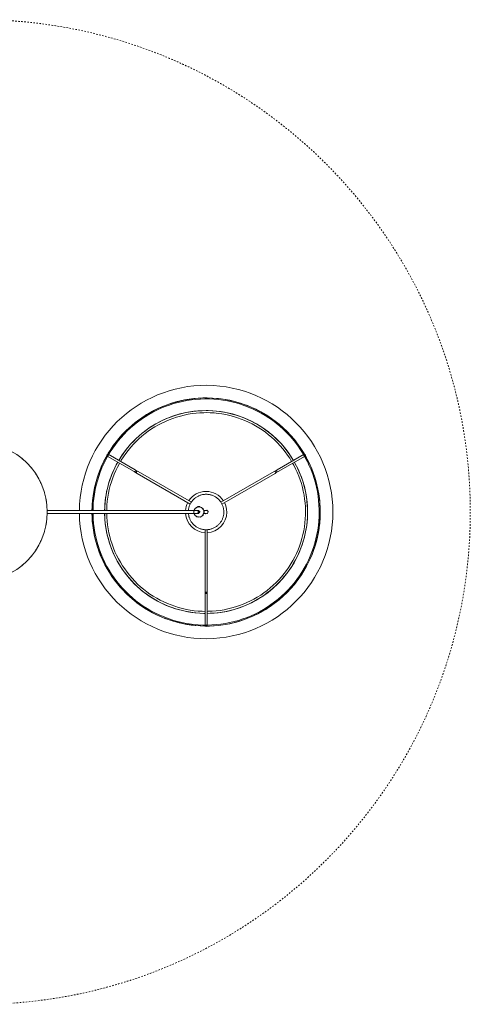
# Model space of a CAD drawing. Header units: millimetres. Extents: x -4228 to 3742, y -1328 to 7565.
# Tile 5 of 7: x -3120 to -2232, y 5623 to 7565. Entities that reach past the tile are written whole.
import ezdxf

# ---------------------------------------------------------------- set-up
doc = ezdxf.new("R2010")
doc.units = ezdxf.units.MM
doc.linetypes.add('Dash', pattern=[6, 3, -3])
doc.layers.add('A-ANNO-DIMS', color=7, linetype='Dash', lineweight=15, true_color=0xd2d2d2)
doc.layers.add('E-LITE-EQPM', color=7, linetype='Continuous', lineweight=20)

# ---------------------------------------------------------------- blocks, each defined once
blk = doc.blocks.new('64314-3L   _Suspended_tensor - 64314-54-3L CONGA Black_White pendant lamp ø450-3L-720679-Planta_PDF')
at = {"layer": 'E-LITE-EQPM'}
for p, q in [((79.7, 592), (110.4, 645.2)), ((113.9, 643.2), (83.2, 590)), ((15.7, 481.2), (76.2, 585.9)), ((79.6, 583.9), (19.1, 479)), ((77.8, 586.7), (80, 590.5)), ((81.8, 589.5), (79.5, 585.7)), ((-224.2, 452), (-162.8, 452)), ((-162.8, 448), (-224.2, 448)), ((-161.7, 451), (-157.2, 451)), ((-157.2, 449), (-161.7, 449)), ((-155.7, 452), (-34.8, 452)), ((-34.9, 448), (-155.7, 448)), ((-4.4, 444.7), (-3, 445.2)), ((-3, 445), (-3, 445.9)), ((-3, 136.5), (-3, 435.8)), ((3, 445.9), (3, 445)), ((3, 435.8), (3, 136.5)), ((9.5, 437.8), (10.7, 437.8)), ((10.7, 433.8), (9.5, 433.8)), ((10.7, 437.3), (9.6, 437.3)), ((10.7, 434.3), (9.6, 434.3)), ((10.7, 435.8), (10.7, 437.8)), ((10.7, 433.8), (10.7, 435.8)), ((4.4, 427), (3, 426.5)), ((76.1, 314.1), (15.7, 418.8)), ((19.1, 420.9), (79.6, 316.1)), ((80, 309.5), (77.8, 313.3)), ((79.5, 314.3), (81.6, 310.6)), ((110.4, 254.8), (79.7, 308)), ((83.1, 310), (113.8, 256.8))]:
    blk.add_line(p, q, dxfattribs=at)
at = {"layer": 'E-LITE-EQPM', "flags": 128}
for points in [[(-3, 225), (-9, 225.1), (-18, 225.6), (-26.9, 226.5), (-35.9, 227.8), (-44.7, 229.4), (-53.5, 231.4), (-62.2, 233.7), (-70.8, 236.4), (-79.3, 239.4), (-87.6, 242.7), (-95.9, 246.4), (-103.9, 250.4), (-111.8, 254.7), (-119.6, 259.3), (-127.1, 264.2), (-134.4, 269.5), (-141.5, 275), (-148.4, 280.8), (-155.1, 286.9), (-161.5, 293.2), (-167.6, 299.8), (-173.5, 306.6), (-179.1, 313.6), (-184.4, 320.9), (-189.4, 328.4), (-194.1, 336.1), (-198.5, 343.9), (-202.6, 351.9), (-206.3, 360.1), (-209.8, 368.4), (-212.9, 376.9), (-215.6, 385.5), (-218, 394.1), (-220.1, 402.9), (-221.8, 411.7), (-223.1, 420.6), (-224.1, 429.6), (-224.8, 438.6), (-225.1, 447.6), (-225, 456.6), (-224.5, 465.6), (-223.7, 474.5), (-222.6, 483.5), (-221.1, 492.3), (-219.2, 501.1), (-217, 509.9), (-214.4, 518.5), (-211.5, 527), (-208.2, 535.4), (-204.7, 543.7), (-200.7, 551.8), (-196.5, 559.7), (-192, 567.5), (-187.1, 575.1), (-182, 582.5), (-176.5, 589.6), (-170.8, 596.6), (-164.8, 603.3), (-158.5, 609.8), (-152, 616), (-145.3, 621.9), (-138.3, 627.6), (-131.1, 633), (-123.6, 638.1), (-116, 642.9), (-108.2, 647.3), (-100.2, 651.5), (-92.1, 655.4), (-83.8, 658.9), (-75.4, 662.1), (-66.9, 664.9), (-58.2, 667.4), (-49.5, 669.6), (-40.6, 671.4), (-31.8, 672.8), (-22.8, 673.9), (-13.9, 674.6), (-4.9, 675), (0, 675.1)], [(0, 673.1), (-8.9, 672.9), (-17.8, 672.4), (-26.7, 671.5), (-35.5, 670.2), (-44.3, 668.6), (-53, 666.7), (-61.6, 664.4), (-70.2, 661.7), (-78.6, 658.8), (-86.9, 655.5), (-95, 651.8), (-103, 647.9), (-110.8, 643.6), (-118.5, 639), (-126, 634.1), (-133.2, 628.9), (-140.3, 623.5), (-147.1, 617.7), (-153.7, 611.7), (-160, 605.4), (-166.1, 598.9), (-171.9, 592.1), (-177.5, 585.1), (-182.7, 577.9), (-187.7, 570.5), (-192.4, 562.9), (-196.7, 555.1), (-200.8, 547.2), (-204.5, 539.1), (-207.9, 530.8), (-211, 522.5), (-213.7, 514), (-216.1, 505.4), (-218.1, 496.7), (-219.8, 487.9), (-221.2, 479.1), (-222.2, 470.2), (-222.8, 461.3), (-223.1, 452.4), (-223, 443.5), (-222.5, 434.6), (-221.7, 425.7), (-220.6, 416.8), (-219.1, 408), (-217.2, 399.3), (-215, 390.7), (-212.5, 382.1), (-209.6, 373.7), (-206.4, 365.4), (-202.8, 357.2), (-199, 349.1), (-194.8, 341.3), (-190.3, 333.6), (-185.5, 326), (-180.4, 318.7), (-175, 311.6), (-169.3, 304.7), (-163.3, 298.1), (-157.1, 291.7), (-150.7, 285.5), (-144, 279.6), (-137, 274), (-129.9, 268.7), (-122.5, 263.6), (-115, 258.9), (-107.3, 254.4), (-99.3, 250.3), (-91.3, 246.5), (-83.1, 243), (-74.7, 239.8), (-66.3, 237), (-57.7, 234.5), (-49, 232.4), (-40.3, 230.6), (-31.5, 229.2), (-22.6, 228.1), (-13.7, 227.3), (-4.8, 227), (-3, 227)], [(0, 675.1), (9, 674.9), (18, 674.3), (26.9, 673.5), (35.9, 672.2), (44.7, 670.6), (53.5, 668.6), (62.2, 666.3), (70.8, 663.6), (79.3, 660.6), (87.6, 657.3), (95.9, 653.6), (103.9, 649.6), (111.8, 645.3), (119.6, 640.7), (127.1, 635.8), (134.4, 630.5), (141.5, 625), (148.4, 619.2), (155.1, 613.1), (161.5, 606.8), (167.6, 600.2), (173.5, 593.4), (179.1, 586.4), (184.4, 579.1), (189.4, 571.6), (194.1, 563.9), (198.5, 556.1), (202.6, 548.1), (206.3, 539.9), (209.8, 531.6), (212.9, 523.1), (215.6, 514.5), (218, 505.9), (220.1, 497.1), (221.8, 488.3), (223.1, 479.4), (224.1, 470.4), (224.8, 461.4), (225.1, 452.4), (225, 443.4), (224.5, 434.4), (223.7, 425.5), (222.6, 416.5), (221.1, 407.7), (219.2, 398.9), (217, 390.1), (214.4, 381.5), (211.5, 373), (208.2, 364.6), (204.7, 356.3), (200.7, 348.2), (196.5, 340.3), (192, 332.5), (187.1, 324.9), (182, 317.5), (176.5, 310.4), (170.8, 303.4), (164.8, 296.7), (158.5, 290.2), (152, 284), (145.3, 278.1), (138.3, 272.4), (131.1, 267), (123.6, 261.9), (116, 257.1), (108.2, 252.7), (100.2, 248.5), (92.1, 244.6), (83.8, 241.1), (75.4, 237.9), (66.9, 235.1), (58.2, 232.6), (49.5, 230.4), (40.6, 228.6), (31.8, 227.2), (22.8, 226.1), (13.9, 225.4), (4.9, 225), (3, 225)], [(3, 227), (8.9, 227.1), (17.8, 227.6), (26.7, 228.5), (35.5, 229.8), (44.3, 231.4), (53, 233.3), (61.6, 235.6), (70.2, 238.3), (78.6, 241.2), (86.9, 244.5), (95, 248.2), (103, 252.1), (110.8, 256.4), (118.5, 261), (126, 265.9), (133.2, 271.1), (140.3, 276.5), (147.1, 282.3), (153.7, 288.3), (160, 294.6), (166.1, 301.1), (171.9, 307.9), (177.5, 314.9), (182.7, 322.1), (187.7, 329.5), (192.4, 337.1), (196.7, 344.9), (200.8, 352.8), (204.5, 360.9), (207.9, 369.2), (211, 377.5), (213.7, 386), (216.1, 394.6), (218.1, 403.3), (219.8, 412.1), (221.2, 420.9), (222.2, 429.8), (222.8, 438.7), (223.1, 447.6), (223, 456.5), (222.5, 465.4), (221.7, 474.3), (220.6, 483.2), (219.1, 492), (217.2, 500.7), (215, 509.3), (212.5, 517.9), (209.6, 526.3), (206.4, 534.6), (202.8, 542.8), (199, 550.9), (194.8, 558.7), (190.3, 566.4), (185.5, 574), (180.4, 581.3), (175, 588.4), (169.3, 595.3), (163.3, 601.9), (157.1, 608.3), (150.7, 614.5), (144, 620.4), (137, 626), (129.9, 631.3), (122.5, 636.4), (115, 641.1), (107.3, 645.6), (99.4, 649.7), (91.3, 653.5), (83.1, 657), (74.7, 660.2), (66.3, 663), (57.7, 665.5), (49, 667.6), (40.3, 669.4), (31.5, 670.8), (22.6, 671.9), (13.7, 672.6), (4.8, 673), (0, 673.1)], [(-200, 451.9), (-199.8, 458), (-199.4, 466), (-198.6, 473.9), (-197.4, 481.9), (-196, 489.7), (-194.3, 497.5), (-192.2, 505.3), (-189.8, 512.9), (-187.2, 520.5), (-184.2, 527.9), (-180.9, 535.2), (-177.4, 542.4), (-173.6, 549.4), (-169.4, 556.2), (-165.1, 562.9), (-160.4, 569.4), (-155.5, 575.8), (-150.4, 581.9), (-145, 587.8), (-139.3, 593.5), (-133.5, 598.9), (-127.4, 604.1), (-121.2, 609.1), (-114.7, 613.8), (-108.1, 618.3), (-101.2, 622.5), (-94.3, 626.4), (-87.1, 630), (-79.9, 633.4), (-72.5, 636.4), (-65, 639.1), (-57.3, 641.6), (-49.6, 643.7), (-41.8, 645.6), (-34, 647.1), (-26.1, 648.3), (-18.1, 649.2), (-10.2, 649.7), (-2.2, 650), (5.8, 649.9), (13.8, 649.5), (21.8, 648.8), (29.7, 647.8), (37.6, 646.4), (45.4, 644.8), (53.2, 642.8), (60.9, 640.5), (68.4, 637.9), (75.9, 635), (83.2, 631.9), (90.4, 628.4), (97.5, 624.6), (98.3, 624.1)], [(96.3, 620.6), (92.4, 622.9), (85.4, 626.4), (78.3, 629.7), (71, 632.7), (63.7, 635.4), (56.2, 637.8), (48.6, 639.9), (41, 641.7), (33.3, 643.1), (25.6, 644.3), (17.8, 645.2), (10, 645.7), (2.1, 646), (-5.7, 645.9), (-13.6, 645.5), (-21.4, 644.8), (-29.1, 643.8), (-36.9, 642.5), (-44.5, 640.9), (-52.1, 638.9), (-59.6, 636.7), (-67.1, 634.2), (-74.4, 631.3), (-81.6, 628.2), (-88.6, 624.8), (-95.5, 621.1), (-102.3, 617.2), (-108.9, 612.9), (-115.3, 608.5), (-121.6, 603.7), (-127.6, 598.7), (-133.5, 593.5), (-139.1, 588.1), (-144.5, 582.4), (-149.7, 576.5), (-154.6, 570.4), (-159.3, 564.1), (-163.8, 557.7), (-167.9, 551), (-171.9, 544.2), (-175.5, 537.3), (-178.8, 530.2), (-181.9, 523), (-184.7, 515.7), (-187.1, 508.2), (-189.3, 500.7), (-191.2, 493.1), (-192.8, 485.4), (-194, 477.7), (-195, 469.9), (-195.6, 462.1), (-195.9, 454.2), (-196, 451.9)], [(101.7, 622.2), (104.4, 620.6), (111.1, 616.3), (117.7, 611.7), (124.1, 606.9), (130.2, 601.8), (136.2, 596.4), (142, 590.9), (147.5, 585.1), (152.8, 579.1), (157.8, 572.9), (162.6, 566.5), (167.1, 559.9), (171.4, 553.1), (175.4, 546.2), (179.1, 539.1), (182.5, 531.8), (185.6, 524.5), (188.4, 517), (191, 509.4), (193.2, 501.7), (195.1, 494), (196.7, 486.1), (198, 478.2), (199, 470.3), (199.6, 462.3), (199.9, 454.3), (200, 450)], [(196, 450), (195.8, 457.8), (195.4, 465.7), (194.6, 473.5), (193.5, 481.2), (192.1, 488.9), (190.4, 496.6), (188.4, 504.2), (186, 511.7), (183.4, 519), (180.5, 526.3), (177.3, 533.5), (173.8, 540.5), (170.1, 547.4), (166.1, 554.1), (161.8, 560.7), (157.2, 567), (152.4, 573.2), (147.4, 579.2), (142.1, 585), (136.6, 590.6), (130.8, 595.9), (124.9, 601.1), (118.7, 605.9), (112.4, 610.6), (105.9, 614.9), (99.7, 618.7)], [(79.7, 592), (77, 587.2), (76.2, 585.9)], [(79.6, 583.9), (82.6, 589), (83.2, 590)], [(-3, 415.1), (-3.7, 415.2), (-5, 415.4), (-6.4, 415.6), (-7.8, 415.9), (-9.2, 416.2), (-10.5, 416.6), (-11.8, 417.1), (-13.1, 417.6), (-14.4, 418.1), (-15.7, 418.7), (-16.9, 419.4), (-18.1, 420.1), (-19.3, 420.8), (-20.5, 421.6), (-21.6, 422.5), (-22.7, 423.3), (-23.7, 424.3), (-24.7, 425.2), (-25.7, 426.2), (-26.6, 427.3), (-27.5, 428.4), (-28.4, 429.5), (-29.2, 430.6), (-29.9, 431.8), (-30.6, 433), (-31.3, 434.3), (-31.9, 435.5), (-32.4, 436.8), (-32.9, 438.1), (-33.4, 439.5), (-33.8, 440.8), (-34.1, 442.2), (-34.4, 443.5), (-34.6, 444.9), (-34.8, 446.3), (-34.9, 447.7), (-35, 449.1), (-35, 450.5), (-34.9, 451.9), (-34.8, 453.3), (-34.7, 454.7), (-34.5, 456.1), (-34.2, 457.4), (-33.9, 458.8), (-33.5, 460.1), (-33.1, 461.5), (-32.6, 462.8), (-32, 464.1), (-31.5, 465.3), (-30.8, 466.6), (-30.1, 467.8), (-29.4, 469), (-28.6, 470.2), (-27.8, 471.3), (-27.3, 471.9)], [(-27.3, 471.9), (-26.4, 473), (-25.5, 474), (-24.5, 475), (-23.5, 476), (-22.4, 476.9), (-21.3, 477.8), (-20.2, 478.6), (-19, 479.4), (-17.9, 480.1), (-16.6, 480.8), (-15.4, 481.4), (-14.1, 482), (-12.8, 482.6), (-11.5, 483.1), (-10.2, 483.5), (-8.8, 483.9), (-7.5, 484.2), (-6.1, 484.5), (-4.7, 484.7), (-3.3, 484.8), (-1.9, 484.9), (-0.5, 485), (0.9, 485), (2.3, 484.9), (3.7, 484.8), (5, 484.6), (6.4, 484.4), (7.8, 484.1), (9.2, 483.8), (10.5, 483.4), (11.8, 482.9), (13.1, 482.4), (14.4, 481.9), (15.7, 481.3), (16.9, 480.6), (18.1, 479.9), (19.3, 479.2), (20.5, 478.4), (21.6, 477.5), (22.7, 476.7), (23.7, 475.7), (24.7, 474.8), (25.7, 473.8), (26.6, 472.7), (27.5, 471.6), (28.4, 470.5), (29.2, 469.4), (29.9, 468.2), (30.6, 467), (31.3, 465.7), (31.9, 464.5), (32.4, 463.2), (32.9, 461.9), (33.4, 460.5), (33.8, 459.2), (34.1, 457.8), (34.4, 456.5), (34.6, 455.1), (34.8, 453.7), (34.9, 452.3), (35, 450.9), (35, 449.5), (34.9, 448.1), (34.8, 446.7), (34.7, 445.3), (34.5, 443.9), (34.2, 442.6), (33.9, 441.2), (33.5, 439.9), (33.1, 438.5), (32.6, 437.2), (32, 435.9), (31.5, 434.7), (30.8, 433.4), (30.1, 432.2), (29.4, 431), (28.6, 429.8), (27.8, 428.7), (27.3, 428.1)], [(-3, 250.1), (-5.8, 250.1), (-13.8, 250.5), (-21.8, 251.2), (-29.7, 252.2), (-37.6, 253.6), (-45.4, 255.2), (-53.2, 257.2), (-60.9, 259.5), (-68.4, 262.1), (-75.9, 265), (-83.2, 268.1), (-90.4, 271.6), (-97.5, 275.4), (-104.4, 279.4), (-111.1, 283.7), (-117.7, 288.3), (-124.1, 293.1), (-130.2, 298.2), (-136.2, 303.6), (-142, 309.1), (-147.5, 314.9), (-152.8, 320.9), (-157.8, 327.1), (-162.6, 333.5), (-167.1, 340.1), (-171.4, 346.9), (-175.4, 353.8), (-179.1, 360.9), (-182.5, 368.2), (-185.6, 375.5), (-188.4, 383), (-191, 390.6), (-193.2, 398.3), (-195.1, 406), (-196.7, 413.9), (-198, 421.8), (-199, 429.7), (-199.6, 437.7), (-199.9, 445.7), (-200, 448.1)], [(-196, 448.1), (-195.8, 442.2), (-195.4, 434.3), (-194.6, 426.5), (-193.5, 418.8), (-192.1, 411.1), (-190.4, 403.4), (-188.4, 395.8), (-186, 388.3), (-183.4, 381), (-180.5, 373.7), (-177.3, 366.5), (-173.8, 359.5), (-170.1, 352.6), (-166.1, 345.9), (-161.8, 339.3), (-157.2, 333), (-152.4, 326.8), (-147.3, 320.8), (-142.1, 315), (-136.5, 309.4), (-130.8, 304.1), (-124.9, 298.9), (-118.7, 294.1), (-112.4, 289.4), (-105.9, 285.1), (-99.2, 281), (-92.4, 277.1), (-85.4, 273.6), (-78.3, 270.3), (-71, 267.3), (-63.7, 264.6), (-56.2, 262.2), (-48.6, 260.1), (-41, 258.3), (-33.3, 256.9), (-25.6, 255.7), (-17.8, 254.8), (-9.9, 254.3), (-3, 254)], [(-155.7, 452), (-161.6, 452), (-162.8, 452)], [(-162.8, 448), (-157.3, 448), (-155.7, 448)], [(-3.1, 452.5), (-3.8, 448.7), (-2.9, 447.9)], [(3.1, 447.5), (3.8, 451.3), (1, 453.9), (-2.7, 453), (-3.1, 452.5)], [(-3, 445.9), (-3, 449.4), (-3, 450)], [(3, 450), (3, 448.1), (3, 445.9)], [(99.7, 281.3), (102.3, 282.8), (108.9, 287.1), (115.3, 291.5), (121.6, 296.3), (127.6, 301.3), (133.5, 306.5), (139.1, 311.9), (144.5, 317.6), (149.7, 323.5), (154.6, 329.6), (159.3, 335.9), (163.8, 342.3), (167.9, 349), (171.9, 355.8), (175.5, 362.7), (178.8, 369.8), (181.9, 377), (184.7, 384.3), (187.1, 391.8), (189.3, 399.3), (191.2, 406.9), (192.8, 414.6), (194, 422.3), (195, 430.1), (195.6, 437.9), (195.9, 445.8), (196, 450)], [(200, 450), (199.8, 442), (199.4, 434), (198.6, 426.1), (197.4, 418.1), (196, 410.3), (194.3, 402.5), (192.2, 394.7), (189.8, 387.1), (187.2, 379.5), (184.2, 372.1), (180.9, 364.8), (177.4, 357.6), (173.6, 350.6), (169.4, 343.8), (165.1, 337.1), (160.4, 330.6), (155.5, 324.2), (150.4, 318.1), (145, 312.2), (139.3, 306.5), (133.5, 301.1), (127.4, 295.9), (121.2, 290.9), (114.7, 286.2), (108.1, 281.7), (101.7, 277.8)], [(-9.8, 436.5), (-9.9, 438.8), (-8.8, 440.3)], [(-8.8, 431.2), (-9.7, 432.5), (-9.8, 435)], [(-8, 441.5), (-6.3, 444), (-5.1, 444.4)], [(-3, 426.5), (-6, 427.5), (-8, 430.2)], [(3, 445.2), (6, 444.2), (8, 441.5)], [(27.3, 428.1), (26.4, 427), (25.5, 426), (24.5, 425), (23.5, 424), (22.4, 423.1), (21.3, 422.2), (20.2, 421.4), (19, 420.6), (17.9, 419.9), (16.6, 419.2), (15.4, 418.6), (14.1, 418), (12.8, 417.4), (11.5, 416.9), (10.2, 416.5), (8.8, 416.1), (7.5, 415.8), (6.1, 415.5), (4.7, 415.3), (3.3, 415.2), (3, 415.1)], [(8, 430.2), (6.3, 427.7), (5.1, 427.3)], [(8.8, 440.5), (9.7, 439.2), (9.8, 437.8)], [(9.8, 433.8), (9.9, 432.9), (8.8, 431.3)], [(76.1, 314.1), (79.1, 309), (79.7, 308)], [(83.1, 310), (80.4, 314.8), (79.6, 316.1)], [(3, 254.1), (5.7, 254.1), (13.6, 254.5), (21.4, 255.2), (29.1, 256.2), (36.9, 257.5), (44.5, 259.1), (52.1, 261.1), (59.6, 263.3), (67.1, 265.8), (74.4, 268.7), (81.6, 271.8), (88.6, 275.2), (95.5, 278.9), (96.3, 279.3)], [(98.3, 275.9), (94.3, 273.6), (87.1, 270), (79.9, 266.6), (72.5, 263.6), (65, 260.8), (57.3, 258.4), (49.6, 256.3), (41.8, 254.4), (34, 252.9), (26.1, 251.7), (18.1, 250.8), (10.2, 250.3), (3, 250)]]:
    blk.add_lwpolyline(points, dxfattribs=at)
at = {"layer": 'E-LITE-EQPM'}
for centre, radius, start, end in [((0, 450), 249.9, 90.0002, 269.3106), ((0, 450), 249.9, 270.6833, 90.0002), ((0, 450), 225.1, 90.0002, 269.2344), ((0, 450), 225.1, 270.7567, 90.0002), ((0, 450), 200.2, 60.5423, 179.4459), ((0, 450), 200.2, 0.0002, 59.4356), ((0, 450), 40.7, 90.0002, 177.1526), ((0, 450), 40.7, 62.7901, 90.0002), ((0, 450), 40.7, 302.8508, 57.103), ((0, 450), 200.2, 180.5544, 269.139), ((0, 450), 40.7, 182.8396, 265.7394), ((0, 450), 3, 165, 180), ((0, 450), 3, 180, 191.588), ((0, 450), 3, 0, 15), ((0, 450), 3, 348.4123, 0), ((0, 450), 200.2, 300.557, 0.0002), ((0, 435.8), 10, 90, 270), ((0, 435.8), 10.3, 210, 212.0576), ((0, 435.8), 2, 90, 270), ((0, 435.8), 2, 90, 270), ((0, 435.8), 10, 270, 90), ((0, 435.8), 2, 270, 90), ((0, 435.8), 2, 270, 90), ((0, 435.8), 10.3, 30, 32.0576), ((0, 450), 40.7, 274.2698, 297.1637), ((0, 450), 200.2, 270.8486, 299.4503), ((0, 0), 136.7, 121.4387, 124.9273), ((0, 0), 136.7, 113.5273, 116.9461), ((0, 0), 136.7, 105.7108, 108.9297), ((0, 0), 136.7, 97.808, 100.6585), ((0, 0), 136.7, 79.3415, 82.192), ((0, 0), 136.7, 71.0703, 74.2892), ((0, 0), 136.7, 63.0539, 66.4727), ((0, 0), 136.7, 55.0727, 58.4961), ((0, 0), 136.7, 129.2715, 132.799), ((0, 0), 136.7, 47.201, 50.7285), ((0, 0), 136.7, 137.201, 140.7285), ((0, 0), 136.7, 39.2715, 42.799)]:
    blk.add_arc(centre, radius, start, end, dxfattribs=at)
for centre, major_axis, ratio, start_param, end_param in [((112.1, 644.2), (-1.73, 1), 0.707107, 0.785398, 2.356194), ((112.1, 644.2), (-1.73, 1), 0.707107, 3.665191, 5.759587), ((-224.2, 450), (0, 2), 0.707107, 0.785398, 2.356194), ((-224.2, 450), (0, 2), 0.707107, 3.926991, 5.497787), ((0, 435.8), (-3, 0), 0.082751, 0.845594, 1.570796), ((0, 435.8), (3, 0), 0.082751, 4.712389, 5.437591), ((112.1, 255.8), (1.73, 1), 0.707107, 0.785398, 2.356194), ((112.1, 255.8), (1.73, 1), 0.707107, 3.665191, 5.759587)]:
    blk.add_ellipse(centre, major_axis=major_axis, ratio=ratio, start_param=start_param, end_param=end_param, dxfattribs=at)
for points, knots in [([(-4.4, 444.8), (-4.4, 444.8), (-4.3, 444.9), (-3.8, 445.1), (-3.2, 445.3), (-2.7, 445.5)], [0, 0, 0, 0, 0.1428571, 0.2857143, 0.5714286, 0.5714286, 0.5714286, 0.5714286]), ([(0, 446.3), (-0.5, 446.3), (-1.6, 446.3), (-2.6, 446.2), (-3, 446), (-3, 445.9), (-3, 445.8)], [-1, -1, -1, -1, -0.8333333, -0.6666667, -0.5555556, -0.4444444, -0.4444444, -0.4444444, -0.4444444]), ([(0, 446.3), (0.4, 446.3), (1.1, 446.3), (2, 446.2), (2.7, 446.1), (3, 446), (3, 445.9), (3, 445.8), (3, 445.8)], [0, 0, 0, 0, 0.1111111, 0.2222222, 0.3333333, 0.4444444, 0.5138889, 0.5555556, 0.5555556, 0.5555556, 0.5555556]), ([(2.7, 445.5), (3, 445.4), (3.4, 445.3), (3.8, 445.1), (4, 445), (4.1, 445), (4.2, 444.9), (4.3, 444.9), (4.4, 444.8), (4.4, 444.8)], [0.4285714, 0.4285714, 0.4285714, 0.4285714, 0.5714286, 0.6785714, 0.7321429, 0.7857143, 0.8392857, 0.8928571, 1, 1, 1, 1]), ([(9.8, 437.8), (9.8, 437.8), (9.8, 437.8), (9.8, 437.7), (9.9, 437.6), (9.9, 437.4), (9.9, 437.1), (10, 436.8), (10, 436.5), (10, 436.2), (10, 435.9), (10, 435.8)], [0, 0, 0, 0, 0.0555556, 0.1111111, 0.1666667, 0.2222222, 0.2777778, 0.3333333, 0.3888889, 0.4444444, 0.5138889, 0.5138889, 0.5138889, 0.5138889]), ([(10, 435.8), (10, 435.7), (10, 435.5), (10, 435.3), (10, 434.9), (9.9, 434.5), (9.9, 434.2), (9.8, 433.9), (9.8, 433.8), (9.8, 433.8)], [0.5138889, 0.5138889, 0.5138889, 0.5138889, 0.5486111, 0.5833333, 0.6527778, 0.7222222, 0.7916667, 0.8611111, 1, 1, 1, 1]), ([(-1.6, 426), (-1.7, 426), (-2.4, 426.1), (-3.2, 426.3), (-3.8, 426.6), (-4, 426.7), (-4.1, 426.7), (-4.2, 426.8), (-4.3, 426.8), (-4.4, 426.8), (-4.4, 426.8)], [0.2297746, 0.2297746, 0.2297746, 0.2297746, 0.2857143, 0.5714286, 0.6785714, 0.7321429, 0.7857143, 0.8392857, 0.8928571, 1, 1, 1, 1]), ([(4.4, 426.8), (4.4, 426.8), (4.3, 426.8), (3.8, 426.6), (2.9, 426.2), (1.9, 426), (1.5, 425.9)], [0, 0, 0, 0, 0.1428571, 0.2857143, 0.5714286, 0.7857143, 0.7857143, 0.7857143, 0.7857143])]:
    blk.add_open_spline(points, degree=3, knots=knots, dxfattribs=at)
for points in [[(-1, 425.9), (-1.2, 425.9), (-1.3, 425.9), (-1.5, 426)], [(1.5, 425.9), (1.3, 425.9), (1.1, 425.9), (1, 425.9)]]:
    blk.add_open_spline(points, degree=3, dxfattribs=at)

msp = doc.modelspace()

# ---------------------------------------------------------------- linework, layer by layer
at = {"layer": 'A-ANNO-DIMS', "color": 7, "true_color": 0xf0f0f0}
msp.add_circle((-3202.8, 6594.1), 971, dxfattribs=at)
at = {"layer": 'E-LITE-EQPM'}
msp.add_arc((-3202.8, 6594.1), 136.7, 270, 90, dxfattribs=at)

# ---------------------------------------------------------------- block references
at = {"layer": 'E-LITE-EQPM', "extrusion": (0, 0, -1), "rotation": 89.9999949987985}
msp.add_blockref('64314-3L   _Suspended_tensor - 64314-54-3L CONGA Black_White pendant lamp ø450-3L-720679-Planta_PDF', (3202.8, 6594.1), dxfattribs=at)

doc.saveas('drawing.dxf')
